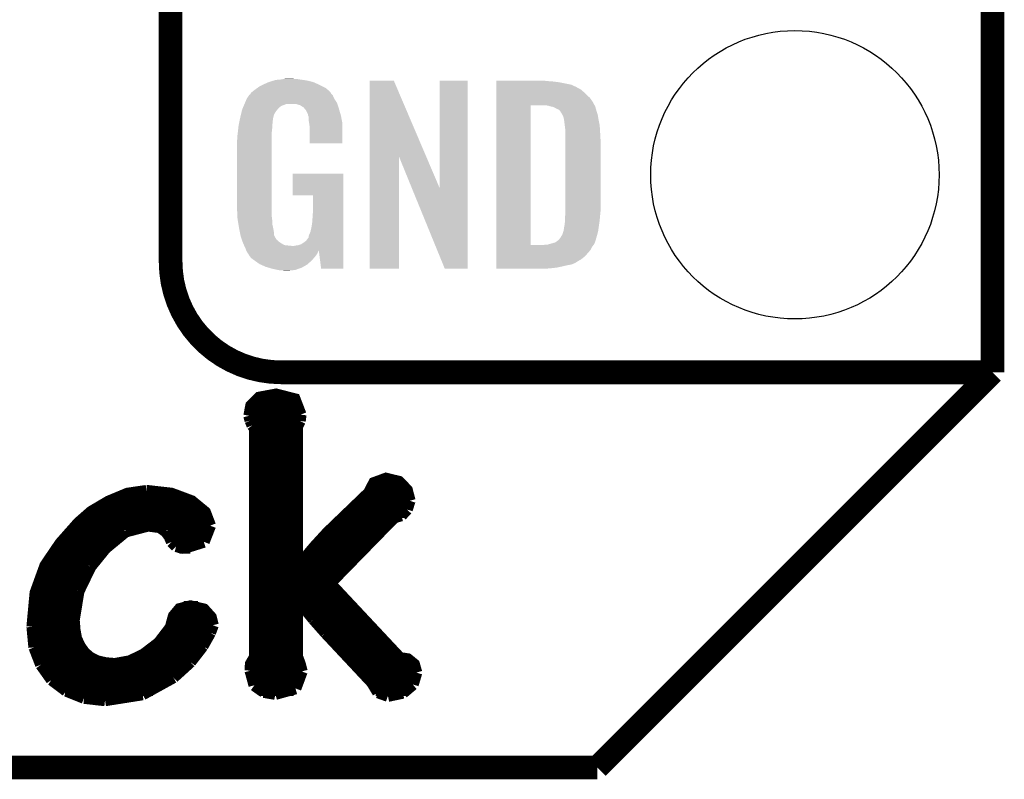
# Model space of a CAD drawing. Extents: x -0.05 to 0.95, y -0.15 to 1.54.
# Tile 13 of 35: x 0.7 to 0.95, y -0.15 to 0.04. Entities that reach past the tile are written whole.
import ezdxf

# ---------------------------------------------------------------- set-up
doc = ezdxf.new("R2010")
doc.units = 0
doc.layers.get('0').update_dxf_attribs({"linetype": 'CONTINUOUS'})
for name, color, linetype in [('STEP_DOWN_13_CLICK_V101_GKO', 5, 'CONTINUOUS'), ('STEP_DOWN_13_CLICK_V101_GTO', 14, 'CONTINUOUS'), ('STEP_DOWN_13_CLICK_V101_GTS', 12, 'CONTINUOUS')]:
    doc.layers.add(name, color=color, linetype=linetype)

# ---------------------------------------------------------------- blocks, each defined once
blk = doc.blocks.new('ROUND_36')
blk.add_circle((0, 0), 0.0365)

msp = doc.modelspace()

# ---------------------------------------------------------------- linework, layer by layer
at = {"layer": 'STEP_DOWN_13_CLICK_V101_GKO', "const_width": 0.006}
for points in [[(0.95, -0.05), (0.95, 1.45)], [(0.85, -0.15), (0.95, -0.05)], [(-0.05, -0.15), (0.85, -0.15)]]:
    msp.add_lwpolyline(points, dxfattribs=at)
at = {"layer": 'STEP_DOWN_13_CLICK_V101_GTO'}
for points, const_width in [([(0.742, -0.022), (0.742, 0.722)], 0.006), ([(0.77, -0.05), (0.95, -0.05)], 0.006), ([(0.8996, -0.05), (0.939, -0.05)], 0.006), ([(0.7619, -0.061), (0.7624, -0.0584), (0.7644, -0.0564), (0.7687, -0.0556), (0.7734, -0.0568), (0.7749, -0.0607)], 0.003), ([(0.7624, -0.0584), (0.7745, -0.0584)], 0.003), ([(0.7619, -0.061), (0.7622, -0.0622)], 0.003), ([(0.7747, -0.0623), (0.7749, -0.0607)], 0.003), ([(0.762, -0.0614), (0.7748, -0.0614)], 0.003), ([(0.7622, -0.0622), (0.7627, -0.0634)], 0.003), ([(0.7627, -0.0634), (0.7633, -0.0642)], 0.003), ([(0.774, -0.0637), (0.7747, -0.0623)], 0.003), ([(0.774, -0.0991), (0.774, -0.0637)], 0.003), ([(0.7622, -0.1255), (0.7623, -0.1238), (0.7633, -0.1221), (0.7633, -0.0642)], 0.003), ([(0.7633, -0.0644), (0.774, -0.0644)], 0.003), ([(0.7633, -0.0674), (0.774, -0.0674)], 0.003), ([(0.7633, -0.0704), (0.774, -0.0704)], 0.003), ([(0.7633, -0.0734), (0.774, -0.0734)], 0.003), ([(0.7633, -0.0764), (0.774, -0.0764)], 0.003), ([(0.774, -0.0991), (0.7742, -0.0992), (0.7784, -0.0942), (0.7817, -0.0906), (0.7922, -0.0805), (0.7935, -0.078), (0.7965, -0.0769), (0.7998, -0.0777), (0.8018, -0.0798), (0.8025, -0.0825)], 0.003), ([(0.707, -0.1144), (0.7078, -0.1058), (0.7103, -0.0989), (0.7141, -0.0933), (0.7187, -0.0881), (0.7219, -0.0853), (0.7263, -0.0827), (0.7311, -0.0807), (0.7359, -0.08)], 0.003), ([(0.7359, -0.08), (0.736, -0.08), (0.7422, -0.0807), (0.7473, -0.0826), (0.7507, -0.0854), (0.752, -0.0888)], 0.003), ([(0.7633, -0.0794), (0.774, -0.0794)], 0.003), ([(0.7924, -0.0794), (0.8016, -0.0794)], 0.003), ([(0.7268, -0.0824), (0.747, -0.0824)], 0.003), ([(0.7633, -0.0824), (0.774, -0.0824)], 0.003), ([(0.7902, -0.0824), (0.8025, -0.0824)], 0.003), ([(0.8018, -0.0847), (0.8025, -0.0825)], 0.003), ([(0.7218, -0.0854), (0.7507, -0.0854)], 0.003), ([(0.7633, -0.0854), (0.774, -0.0854)], 0.003), ([(0.7871, -0.0854), (0.8014, -0.0854)], 0.003), ([(0.7986, -0.0867), (0.8004, -0.0862)], 0.003), ([(0.8004, -0.0862), (0.8018, -0.0847)], 0.003), ([(0.7185, -0.0884), (0.7519, -0.0884)], 0.003), ([(0.7633, -0.0884), (0.774, -0.0884)], 0.003), ([(0.7823, -0.1034), (0.7986, -0.0867)], 0.003), ([(0.784, -0.0884), (0.7969, -0.0884)], 0.003), ([(0.7255, -0.0945), (0.7306, -0.0903)], 0.003), ([(0.7306, -0.0903), (0.7363, -0.0888)], 0.003), ([(0.7363, -0.0888), (0.7393, -0.0892)], 0.003), ([(0.7393, -0.0892), (0.7408, -0.0903)], 0.003), ([(0.7408, -0.0903), (0.7417, -0.0915)], 0.003), ([(0.7504, -0.0929), (0.752, -0.0888)], 0.003), ([(0.7157, -0.0914), (0.7289, -0.0914)], 0.003), ([(0.7416, -0.0914), (0.7514, -0.0914)], 0.003), ([(0.7417, -0.0915), (0.7423, -0.0929)], 0.003), ([(0.7423, -0.0929), (0.7434, -0.094)], 0.003), ([(0.7453, -0.0945), (0.7504, -0.0929)], 0.003), ([(0.7633, -0.0914), (0.774, -0.0914)], 0.003), ([(0.781, -0.0914), (0.794, -0.0914)], 0.003), ([(0.7132, -0.0944), (0.7256, -0.0944)], 0.003), ([(0.7217, -0.0992), (0.7255, -0.0945)], 0.003), ([(0.7434, -0.094), (0.7453, -0.0945)], 0.003), ([(0.7442, -0.0944), (0.747, -0.0944)], 0.003), ([(0.7633, -0.0944), (0.774, -0.0944)], 0.003), ([(0.7783, -0.0944), (0.7911, -0.0944)], 0.003), ([(0.7112, -0.0974), (0.723, -0.0974)], 0.003), ([(0.7633, -0.0974), (0.774, -0.0974)], 0.003), ([(0.7757, -0.0974), (0.7882, -0.0974)], 0.003), ([(0.7096, -0.1004), (0.721, -0.1004)], 0.003), ([(0.7187, -0.1054), (0.7217, -0.0992)], 0.003), ([(0.7633, -0.1004), (0.7852, -0.1004)], 0.003), ([(0.7085, -0.1034), (0.7195, -0.1034)], 0.003), ([(0.7633, -0.1034), (0.7823, -0.1034)], 0.003), ([(0.7823, -0.1034), (0.8, -0.1223), (0.802, -0.1226), (0.8036, -0.1239), (0.8042, -0.126)], 0.003), ([(0.7175, -0.1127), (0.7187, -0.1054)], 0.003), ([(0.7077, -0.1064), (0.7184, -0.1064)], 0.003), ([(0.7633, -0.1064), (0.7851, -0.1064)], 0.003), ([(0.774, -0.1077), (0.7742, -0.1076)], 0.003), ([(0.774, -0.1219), (0.774, -0.1077)], 0.003), ([(0.7742, -0.1076), (0.7782, -0.1125)], 0.003), ([(0.7072, -0.1094), (0.7177, -0.1094)], 0.003), ([(0.7175, -0.1127), (0.7177, -0.1152), (0.7181, -0.1174), (0.719, -0.1193), (0.7201, -0.1209), (0.7216, -0.1222), (0.7234, -0.1231), (0.7255, -0.1236), (0.7279, -0.1238), (0.7317, -0.1231), (0.7352, -0.1214), (0.739, -0.1185), (0.742, -0.1146), (0.7428, -0.1117), (0.7443, -0.1099), (0.747, -0.1092), (0.7504, -0.11), (0.7522, -0.112), (0.7527, -0.114)], 0.003), ([(0.7453, -0.1094), (0.7489, -0.1094)], 0.003), ([(0.7633, -0.1094), (0.774, -0.1094)], 0.003), ([(0.7756, -0.1094), (0.7879, -0.1094)], 0.003), ([(0.707, -0.1124), (0.7175, -0.1124)], 0.003), ([(0.7426, -0.1124), (0.7523, -0.1124)], 0.003), ([(0.7633, -0.1124), (0.774, -0.1124)], 0.003), ([(0.7781, -0.1124), (0.7907, -0.1124)], 0.003), ([(0.7782, -0.1125), (0.7812, -0.1159)], 0.003), ([(0.707, -0.1144), (0.7075, -0.1196)], 0.003), ([(0.707, -0.1154), (0.7177, -0.1154)], 0.003), ([(0.7415, -0.1154), (0.7522, -0.1154)], 0.003), ([(0.7501, -0.1193), (0.752, -0.1159)], 0.003), ([(0.752, -0.1159), (0.7527, -0.114)], 0.003), ([(0.7633, -0.1154), (0.774, -0.1154)], 0.003), ([(0.7807, -0.1154), (0.7935, -0.1154)], 0.003), ([(0.7812, -0.1159), (0.793, -0.1285)], 0.003), ([(0.7073, -0.1184), (0.7185, -0.1184)], 0.003), ([(0.7391, -0.1184), (0.7507, -0.1184)], 0.003), ([(0.7633, -0.1184), (0.774, -0.1184)], 0.003), ([(0.7835, -0.1184), (0.7963, -0.1184)], 0.003), ([(0.7075, -0.1196), (0.7092, -0.124)], 0.003), ([(0.747, -0.1233), (0.7501, -0.1193)], 0.003), ([(0.7081, -0.1214), (0.7206, -0.1214)], 0.003), ([(0.7353, -0.1214), (0.7486, -0.1214)], 0.003), ([(0.7427, -0.1272), (0.747, -0.1233)], 0.003), ([(0.7633, -0.1214), (0.774, -0.1214)], 0.003), ([(0.774, -0.1219), (0.7747, -0.1238), (0.7752, -0.1257)], 0.003), ([(0.7863, -0.1214), (0.7991, -0.1214)], 0.003), ([(0.7092, -0.124), (0.7119, -0.1278)], 0.003), ([(0.7094, -0.1244), (0.746, -0.1244)], 0.003), ([(0.7622, -0.1244), (0.775, -0.1244)], 0.003), ([(0.7622, -0.1255), (0.7632, -0.1292)], 0.003), ([(0.7736, -0.13), (0.7752, -0.1257)], 0.003), ([(0.7891, -0.1244), (0.8038, -0.1244)], 0.003), ([(0.8033, -0.129), (0.8042, -0.126)], 0.003), ([(0.7116, -0.1274), (0.7424, -0.1274)], 0.003), ([(0.7119, -0.1278), (0.7156, -0.1306)], 0.003), ([(0.7349, -0.1315), (0.7427, -0.1272)], 0.003), ([(0.7624, -0.1274), (0.7751, -0.1274)], 0.003), ([(0.7919, -0.1274), (0.804, -0.1274)], 0.003), ([(0.793, -0.1285), (0.7945, -0.131)], 0.003), ([(0.7153, -0.1304), (0.7375, -0.1304)], 0.003), ([(0.7156, -0.1306), (0.7201, -0.1324)], 0.003), ([(0.7632, -0.1292), (0.7656, -0.1309)], 0.003), ([(0.7644, -0.1304), (0.7731, -0.1304)], 0.003), ([(0.7656, -0.1309), (0.7685, -0.1314)], 0.003), ([(0.7685, -0.1314), (0.7736, -0.13)], 0.003), ([(0.7939, -0.1304), (0.802, -0.1304)], 0.003), ([(0.7945, -0.131), (0.797, -0.1319)], 0.003), ([(0.8008, -0.1311), (0.8033, -0.129)], 0.003), ([(0.7201, -0.1324), (0.7254, -0.133)], 0.003), ([(0.7254, -0.133), (0.7349, -0.1315)], 0.003), ([(0.797, -0.1319), (0.8008, -0.1311)], 0.003)]:
    msp.add_lwpolyline(points, dxfattribs=dict(at, const_width=const_width))
at = {"layer": 'STEP_DOWN_13_CLICK_V101_GTO', "const_width": 0.006}
msp.add_lwpolyline([(0.742, -0.022, 0.414214), (0.77, -0.05)], format="xyb", dxfattribs=at)
at = {"layer": 'STEP_DOWN_13_CLICK_V101_GTO'}
for points in [[(0.7644, 0.0223), (0.7654, 0.0228), (0.7806, 0.0223), (0.7796, 0.0228)], [(0.7654, 0.0228), (0.7658, 0.023), (0.7796, 0.0228), (0.77914, 0.023)], [(0.7658, 0.023), (0.7667, 0.0234), (0.77914, 0.023), (0.77823, 0.0234)], [(0.7667, 0.0234), (0.767, 0.0235), (0.77823, 0.0234), (0.778, 0.0235)], [(0.767, 0.0235), (0.7676, 0.0237), (0.778, 0.0235), (0.77715, 0.0237)], [(0.7676, 0.0237), (0.76827, 0.0239), (0.77715, 0.0237), (0.7763, 0.0239)], [(0.76827, 0.0239), (0.7686, 0.024), (0.7763, 0.0239), (0.77555, 0.024)], [(0.7686, 0.024), (0.7698, 0.0241), (0.77555, 0.024), (0.7748, 0.0241)], [(0.7698, 0.0241), (0.7704, 0.0242), (0.7748, 0.0241), (0.7742, 0.0242)], [(0.7704, 0.0242), (0.771, 0.0243), (0.7735, 0.0242), (0.7731, 0.0243)], [(0.7924, 0.0046), (0.7924, 0.0238), (0.80669, 0.0046), (0.7985, 0.0238)], [(0.7924, 0.0238), (0.7924, 0.0238), (0.7985, 0.0238), (0.7924, 0.0238)], [(0.8101, -0.0034), (0.8101, 0.0238), (0.8172, -0.0034), (0.8172, 0.0238)], [(0.8101, 0.0238), (0.8101, 0.0238), (0.8172, 0.0238), (0.8101, 0.0238)], [(0.8244, 0.0237), (0.8244, 0.0238), (0.8376, 0.0237), (0.8366, 0.0238)], [(0.8244, 0.0236), (0.8244, 0.0237), (0.8389, 0.0236), (0.8376, 0.0237)], [(0.8244, 0.0234), (0.8244, 0.0236), (0.8404, 0.0234), (0.8389, 0.0236)], [(0.8244, 0.0228), (0.8244, 0.0234), (0.8434, 0.0228), (0.8404, 0.0234)], [(0.8244, 0.0222), (0.8244, 0.0228), (0.8447, 0.0222), (0.8434, 0.0228)], [(0.7613, 0.0193), (0.7619, 0.0202), (0.7834, 0.0193), (0.783, 0.0202)], [(0.7619, 0.0202), (0.7619, 0.0203), (0.783, 0.0202), (0.7829, 0.0203)], [(0.7621, 0.0203), (0.76228, 0.0206), (0.7829, 0.0203), (0.7826, 0.0206)], [(0.76228, 0.0206), (0.7624, 0.0208), (0.7826, 0.0206), (0.7825, 0.0208)], [(0.7624, 0.0208), (0.7633, 0.0215), (0.7825, 0.0208), (0.7818, 0.0215)], [(0.7633, 0.0215), (0.76399, 0.022), (0.7818, 0.0215), (0.7812, 0.022)], [(0.76399, 0.022), (0.7644, 0.0223), (0.7812, 0.022), (0.7806, 0.0223)], [(0.8244, 0.0221), (0.8244, 0.0222), (0.8448, 0.0221), (0.8447, 0.0222)], [(0.8244, 0.0216), (0.8244, 0.0221), (0.8458, 0.0216), (0.8448, 0.0221)], [(0.8244, 0.021), (0.8244, 0.0216), (0.8465, 0.021), (0.8458, 0.0216)], [(0.8244, 0.0203), (0.8244, 0.021), (0.8472, 0.0203), (0.8465, 0.021)], [(0.8244, 0.0195), (0.8244, 0.0203), (0.8481, 0.0195), (0.8472, 0.0203)], [(0.76039, 0.0172), (0.76052, 0.0175), (0.7697, 0.0172), (0.7702, 0.0175)], [(0.76052, 0.0175), (0.76069, 0.0179), (0.7702, 0.0175), (0.7713, 0.0179)], [(0.76069, 0.0179), (0.76082, 0.0182), (0.7842, 0.0179), (0.7841, 0.0182)], [(0.76069, 0.0179), (0.76069, 0.0179), (0.7713, 0.0179), (0.7738, 0.0179)], [(0.76082, 0.0182), (0.7609, 0.0184), (0.7841, 0.0182), (0.78397, 0.0184)], [(0.7609, 0.0184), (0.7613, 0.0193), (0.78397, 0.0184), (0.7834, 0.0193)], [(0.7744, 0.0177), (0.7738, 0.0179), (0.78427, 0.0177), (0.7842, 0.0179)], [(0.7748, 0.0176), (0.7744, 0.0177), (0.7843, 0.0176), (0.78427, 0.0177)], [(0.7754, 0.0172), (0.7748, 0.0176), (0.78443, 0.0172), (0.7843, 0.0176)], [(0.8244, 0.0185), (0.8244, 0.0195), (0.8488, 0.0185), (0.8481, 0.0195)], [(0.8244, 0.0176), (0.8244, 0.0185), (0.84929, 0.0176), (0.8488, 0.0185)], [(0.8244, -0.0178), (0.8244, 0.0176), (0.8331, -0.0178), (0.8331, 0.0176)], [(0.8375, 0.0175), (0.8367, 0.0176), (0.84935, 0.0175), (0.84929, 0.0176)], [(0.83785, 0.0174), (0.8375, 0.0175), (0.8494, 0.0174), (0.84935, 0.0175)], [(0.7596, 0.0144), (0.75981, 0.0153), (0.76795, 0.0144), (0.7682, 0.0153)], [(0.75981, 0.0153), (0.76, 0.0161), (0.7682, 0.0153), (0.7687, 0.0161)], [(0.76, 0.0161), (0.7601, 0.0165), (0.7687, 0.0161), (0.76902, 0.0165)], [(0.7601, 0.0165), (0.76014, 0.0166), (0.76902, 0.0165), (0.7691, 0.0166)], [(0.76014, 0.0166), (0.76039, 0.0172), (0.7691, 0.0166), (0.7697, 0.0172)], [(0.7756, 0.0171), (0.7754, 0.0172), (0.78447, 0.0171), (0.78443, 0.0172)], [(0.77594, 0.0167), (0.7756, 0.0171), (0.7846, 0.0167), (0.78447, 0.0171)], [(0.7762, 0.0164), (0.77594, 0.0167), (0.78469, 0.0164), (0.7846, 0.0167)], [(0.7766, 0.0156), (0.7762, 0.0164), (0.78492, 0.0156), (0.78469, 0.0164)], [(0.7768, 0.0153), (0.7766, 0.0156), (0.78501, 0.0153), (0.78492, 0.0156)], [(0.7768, 0.015), (0.7768, 0.0153), (0.7851, 0.015), (0.78501, 0.0153)], [(0.7769, 0.0148), (0.7768, 0.015), (0.78514, 0.0148), (0.7851, 0.015)], [(0.8382, 0.0173), (0.83785, 0.0174), (0.84945, 0.0173), (0.8494, 0.0174)], [(0.8387, 0.0172), (0.8382, 0.0173), (0.8495, 0.0172), (0.84945, 0.0173)], [(0.8392, 0.017), (0.8387, 0.0172), (0.84955, 0.017), (0.8495, 0.0172)], [(0.8395, 0.0168), (0.8392, 0.017), (0.8496, 0.0168), (0.84955, 0.017)], [(0.8397, 0.0167), (0.8395, 0.0168), (0.84963, 0.0167), (0.8496, 0.0168)], [(0.8402, 0.0165), (0.8398, 0.0167), (0.84969, 0.0165), (0.84963, 0.0167)], [(0.8406, 0.0161), (0.8402, 0.0165), (0.8498, 0.0161), (0.84969, 0.0165)], [(0.8411, 0.0153), (0.8406, 0.0161), (0.85007, 0.0153), (0.8498, 0.0161)], [(0.84115, 0.0152), (0.8411, 0.0153), (0.8501, 0.0152), (0.85007, 0.0153)], [(0.8413, 0.0149), (0.84115, 0.0152), (0.85015, 0.0149), (0.8501, 0.0152)], [(0.75919, 0.0124), (0.7592, 0.0125), (0.7677, 0.0124), (0.76772, 0.0125)], [(0.7592, 0.0125), (0.75931, 0.013), (0.76772, 0.0125), (0.7678, 0.013)], [(0.75931, 0.013), (0.75941, 0.0135), (0.7678, 0.013), (0.7678, 0.0135)], [(0.75941, 0.0135), (0.75949, 0.0139), (0.7678, 0.0135), (0.7679, 0.0139)], [(0.75949, 0.0139), (0.75956, 0.0142), (0.7679, 0.0139), (0.7679, 0.0142)], [(0.75956, 0.0142), (0.7596, 0.0144), (0.7679, 0.0142), (0.76795, 0.0144)], [(0.7769, 0.0142), (0.7769, 0.0148), (0.78525, 0.0142), (0.78514, 0.0148)], [(0.777, 0.0134), (0.7769, 0.0142), (0.7854, 0.0134), (0.78525, 0.0142)], [(0.77708, 0.0129), (0.777, 0.0134), (0.7855, 0.0129), (0.7854, 0.0134)], [(0.7772, 0.0121), (0.77708, 0.0129), (0.7855, 0.0121), (0.7855, 0.0129)], [(0.8414, 0.0146), (0.8413, 0.0149), (0.8502, 0.0146), (0.85015, 0.0149)], [(0.8415, 0.0144), (0.8414, 0.0146), (0.85023, 0.0144), (0.8502, 0.0146)], [(0.8415, 0.0143), (0.8415, 0.0144), (0.85025, 0.0143), (0.85023, 0.0144)], [(0.84155, 0.014), (0.8415, 0.0143), (0.8503, 0.014), (0.85025, 0.0143)], [(0.8416, 0.0137), (0.84155, 0.014), (0.85036, 0.0137), (0.8503, 0.014)], [(0.84175, 0.0125), (0.8416, 0.0137), (0.8506, 0.0125), (0.85036, 0.0137)], [(0.8419, 0.0113), (0.84175, 0.0125), (0.85067, 0.0113), (0.8506, 0.0125)], [(0.7589, 0.0099), (0.759, 0.0106), (0.7676, 0.0099), (0.7676, 0.0106)], [(0.759, 0.0106), (0.75902, 0.0108), (0.7676, 0.0106), (0.7676, 0.0108)], [(0.75902, 0.0108), (0.75912, 0.0117), (0.7676, 0.0108), (0.7677, 0.0117)], [(0.75912, 0.0117), (0.75919, 0.0124), (0.7677, 0.0117), (0.7677, 0.0124)], [(0.7772, 0.008), (0.7772, 0.0121), (0.7855, 0.008), (0.7855, 0.0121)], [(0.8419, 0.0108), (0.8419, 0.0113), (0.8507, 0.0108), (0.85067, 0.0113)], [(0.8419, 0.009), (0.8419, 0.0108), (0.8508, 0.009), (0.8507, 0.0108)], [(0.7588, 0.0086), (0.7589, 0.0092), (0.7676, 0.0086), (0.7676, 0.0092)], [(0.7588, -0.0081), (0.7588, 0.0086), (0.7676, -0.0081), (0.7676, 0.0086)], [(0.7589, 0.0092), (0.7589, 0.0099), (0.7676, 0.0092), (0.7676, 0.0099)], [(0.8419, -0.0093), (0.8419, 0.009), (0.8508, -0.0093), (0.8508, 0.009)], [(0.7924, -0.0238), (0.7924, 0.0046), (0.7998, -0.0238), (0.7998, 0.0046)], [(0.80306, -0.0034), (0.7998, 0.0046), (0.8101, -0.0034), (0.80669, 0.0046)], [(0.7729, -0.0052), (0.7729, 0.0003), (0.7857, -0.0052), (0.7857, 0.0003)], [(0.7729, 0.0003), (0.7729, 0.0003), (0.7857, 0.0003), (0.7729, 0.0003)], [(0.8114, -0.0238), (0.80306, -0.0034), (0.8172, -0.0238), (0.8172, -0.0034)], [(0.778, -0.0096), (0.778, -0.0052), (0.7857, -0.0096), (0.7857, -0.0052)], [(0.75889, -0.0106), (0.7588, -0.0081), (0.7676, -0.0106), (0.7676, -0.0081)], [(0.7779, -0.0111), (0.778, -0.0096), (0.7857, -0.0111), (0.7857, -0.0096)], [(0.84186, -0.0103), (0.8419, -0.0099), (0.8507, -0.0103), (0.85074, -0.0099)], [(0.8419, -0.0099), (0.8419, -0.0093), (0.85074, -0.0099), (0.8508, -0.0093)], [(0.7589, -0.0109), (0.75889, -0.0106), (0.76764, -0.0109), (0.7676, -0.0106)], [(0.75898, -0.0114), (0.7589, -0.0109), (0.7677, -0.0114), (0.76764, -0.0109)], [(0.75912, -0.0123), (0.75898, -0.0114), (0.7677, -0.0123), (0.7677, -0.0114)], [(0.75927, -0.0132), (0.75912, -0.0123), (0.7679, -0.0132), (0.7677, -0.0123)], [(0.7776, -0.0135), (0.7778, -0.0124), (0.7857, -0.0135), (0.7857, -0.0124)], [(0.7778, -0.0124), (0.7779, -0.0111), (0.7857, -0.0124), (0.7857, -0.0111)], [(0.8417, -0.0127), (0.8418, -0.0119), (0.85043, -0.0127), (0.85054, -0.0119)], [(0.8418, -0.011), (0.84186, -0.0103), (0.85064, -0.011), (0.8507, -0.0103)], [(0.8418, -0.0115), (0.8418, -0.011), (0.8506, -0.0115), (0.85064, -0.011)], [(0.8418, -0.0119), (0.8418, -0.0115), (0.85054, -0.0119), (0.8506, -0.0115)], [(0.7593, -0.0134), (0.75927, -0.0132), (0.76794, -0.0134), (0.7679, -0.0132)], [(0.75946, -0.0142), (0.7593, -0.0134), (0.7681, -0.0142), (0.76794, -0.0134)], [(0.75968, -0.0153), (0.75946, -0.0142), (0.7682, -0.0153), (0.7681, -0.0142)], [(0.7771, -0.0151), (0.7774, -0.0144), (0.7857, -0.0151), (0.7857, -0.0144)], [(0.7774, -0.0144), (0.7776, -0.0135), (0.7857, -0.0144), (0.7857, -0.0135)], [(0.8411, -0.0152), (0.8414, -0.0143), (0.84996, -0.0152), (0.8502, -0.0143)], [(0.8414, -0.0143), (0.8415, -0.014), (0.8502, -0.0143), (0.85024, -0.014)], [(0.8415, -0.0139), (0.8416, -0.0136), (0.85026, -0.0139), (0.8503, -0.0136)], [(0.8415, -0.014), (0.8415, -0.0139), (0.85024, -0.014), (0.85026, -0.0139)], [(0.8416, -0.0132), (0.8417, -0.0127), (0.85036, -0.0132), (0.85043, -0.0127)], [(0.8416, -0.0136), (0.8416, -0.0132), (0.8503, -0.0136), (0.85036, -0.0132)], [(0.7597, -0.0154), (0.75968, -0.0153), (0.76825, -0.0154), (0.7682, -0.0153)], [(0.75991, -0.0161), (0.7597, -0.0154), (0.7686, -0.0161), (0.76825, -0.0154)], [(0.75994, -0.0162), (0.75991, -0.0161), (0.7687, -0.0162), (0.7686, -0.0161)], [(0.76, -0.0164), (0.75994, -0.0162), (0.7688, -0.0164), (0.7687, -0.0162)], [(0.76011, -0.0167), (0.76, -0.0164), (0.7692, -0.0167), (0.7688, -0.0164)], [(0.76023, -0.017), (0.76011, -0.0167), (0.7695, -0.017), (0.7692, -0.0167)], [(0.7603, -0.0172), (0.76023, -0.017), (0.7698, -0.0172), (0.7695, -0.017)], [(0.76039, -0.0174), (0.7603, -0.0172), (0.7701, -0.0174), (0.7698, -0.0172)], [(0.76056, -0.0178), (0.76039, -0.0174), (0.7708, -0.0178), (0.7701, -0.0174)], [(0.775, -0.0176), (0.7756, -0.0172), (0.7857, -0.0176), (0.7857, -0.0172)], [(0.7756, -0.0172), (0.7763, -0.0167), (0.7857, -0.0172), (0.7857, -0.0167)], [(0.7763, -0.0167), (0.7768, -0.016), (0.7857, -0.0167), (0.7857, -0.016)], [(0.7768, -0.016), (0.7769, -0.0159), (0.7857, -0.016), (0.7857, -0.0159)], [(0.7769, -0.0156), (0.7771, -0.0151), (0.7857, -0.0156), (0.7857, -0.0151)], [(0.7769, -0.0159), (0.7769, -0.0156), (0.7857, -0.0159), (0.7857, -0.0156)], [(0.8373, -0.0177), (0.8394, -0.0171), (0.8491, -0.0177), (0.8494, -0.0171)], [(0.8394, -0.0171), (0.8399, -0.0167), (0.8494, -0.0171), (0.84952, -0.0167)], [(0.84, -0.0167), (0.8401, -0.0166), (0.84952, -0.0167), (0.84955, -0.0166)], [(0.8401, -0.0166), (0.8406, -0.016), (0.84955, -0.0166), (0.84974, -0.016)], [(0.8406, -0.016), (0.84072, -0.0158), (0.84974, -0.016), (0.8498, -0.0158)], [(0.84072, -0.0158), (0.8411, -0.0152), (0.8498, -0.0158), (0.84996, -0.0152)], [(0.7606, -0.0179), (0.76056, -0.0178), (0.7717, -0.0179), (0.7708, -0.0178)], [(0.76065, -0.018), (0.7606, -0.0179), (0.7727, -0.018), (0.7717, -0.0179)], [(0.7609, -0.0185), (0.76065, -0.018), (0.7857, -0.0185), (0.7857, -0.018)], [(0.7611, -0.0191), (0.7609, -0.0185), (0.7857, -0.0191), (0.7857, -0.0185)], [(0.76113, -0.01916), (0.7611, -0.0191), (0.7857, -0.01916), (0.7857, -0.0191)], [(0.76115, -0.0192), (0.76113, -0.01916), (0.7795, -0.0192), (0.7795, -0.01916)], [(0.7612, -0.0193), (0.76115, -0.0192), (0.7794, -0.0193), (0.7795, -0.0192)], [(0.7613, -0.0195), (0.7612, -0.0193), (0.77931, -0.0195), (0.7794, -0.0193)], [(0.76163, -0.02), (0.7613, -0.0195), (0.7791, -0.02), (0.77931, -0.0195)], [(0.7732, -0.018), (0.7737, -0.0179), (0.7857, -0.018), (0.7857, -0.0179)], [(0.7737, -0.0179), (0.7744, -0.0178), (0.7857, -0.0179), (0.7857, -0.0178)], [(0.7744, -0.0178), (0.775, -0.0176), (0.7857, -0.0178), (0.7857, -0.0176)], [(0.7801, -0.0238), (0.7795, -0.01916), (0.7857, -0.0238), (0.7857, -0.01916)], [(0.8244, -0.0182), (0.8244, -0.0178), (0.8487, -0.0182), (0.84902, -0.0178)], [(0.8244, -0.0178), (0.8244, -0.0178), (0.8362, -0.0178), (0.8331, -0.0178)], [(0.8244, -0.019), (0.8244, -0.0182), (0.8483, -0.019), (0.8487, -0.0182)], [(0.8244, -0.0206), (0.8244, -0.019), (0.8469, -0.0206), (0.8483, -0.019)], [(0.8362, -0.0178), (0.8368, -0.0177), (0.84902, -0.0178), (0.8491, -0.0177)], [(0.7617, -0.0201), (0.76163, -0.02), (0.77902, -0.0201), (0.7791, -0.02)], [(0.7618, -0.0202), (0.7617, -0.0201), (0.77895, -0.0202), (0.77902, -0.0201)], [(0.7618, -0.0203), (0.7618, -0.0202), (0.77887, -0.0203), (0.77895, -0.0202)], [(0.76216, -0.0208), (0.7618, -0.0203), (0.7785, -0.0208), (0.77887, -0.0203)], [(0.7623, -0.021), (0.76216, -0.0208), (0.77832, -0.021), (0.7785, -0.0208)], [(0.7631, -0.0216), (0.7623, -0.021), (0.77779, -0.0216), (0.77832, -0.021)], [(0.76324, -0.0217), (0.7631, -0.0216), (0.7777, -0.0217), (0.77779, -0.0216)], [(0.7645, -0.0226), (0.76324, -0.0217), (0.77671, -0.0226), (0.7777, -0.0217)], [(0.8244, -0.0214), (0.8244, -0.0206), (0.8459, -0.0214), (0.8469, -0.0206)], [(0.8244, -0.0221), (0.8244, -0.0214), (0.8447, -0.0221), (0.8459, -0.0214)], [(0.8244, -0.0222), (0.8244, -0.0221), (0.8446, -0.0222), (0.8447, -0.0221)], [(0.8244, -0.0224), (0.8244, -0.0222), (0.8442, -0.0224), (0.8446, -0.0222)], [(0.8244, -0.0227), (0.8244, -0.0224), (0.8435, -0.0227), (0.8442, -0.0224)], [(0.76473, -0.0227), (0.7645, -0.0226), (0.7766, -0.0227), (0.77671, -0.0226)], [(0.7661, -0.0233), (0.76473, -0.0227), (0.77555, -0.0233), (0.7766, -0.0227)], [(0.76678, -0.0235), (0.7661, -0.0233), (0.7752, -0.0235), (0.77555, -0.0233)], [(0.7678, -0.0238), (0.76678, -0.0235), (0.77435, -0.0238), (0.7752, -0.0235)], [(0.7692, -0.0241), (0.7678, -0.0238), (0.7735, -0.0241), (0.77435, -0.0238)], [(0.7698, -0.0242), (0.7692, -0.0241), (0.7725, -0.0242), (0.7735, -0.0241)], [(0.7708, -0.0243), (0.7704, -0.0242), (0.7715, -0.0243), (0.7725, -0.0242)], [(0.8244, -0.0229), (0.8244, -0.0227), (0.8424, -0.0229), (0.8435, -0.0227)], [(0.8244, -0.0232), (0.8244, -0.0229), (0.8411, -0.0232), (0.8424, -0.0229)], [(0.8244, -0.0235), (0.8244, -0.0232), (0.8397, -0.0235), (0.8411, -0.0232)], [(0.8244, -0.0237), (0.8244, -0.0235), (0.8379, -0.0237), (0.8397, -0.0235)], [(0.8244, -0.0238), (0.8244, -0.0237), (0.83602, -0.0238), (0.8379, -0.0237)], [(0.836, -0.0238), (0.8244, -0.0238), (0.836, -0.0238), (0.83602, -0.0238)]]:
    msp.add_solid(points, dxfattribs=at)

# ---------------------------------------------------------------- block references
at = {"layer": 'STEP_DOWN_13_CLICK_V101_GTS'}
msp.add_blockref('ROUND_36', (0.9, 0), dxfattribs=at)

doc.saveas('drawing.dxf')
